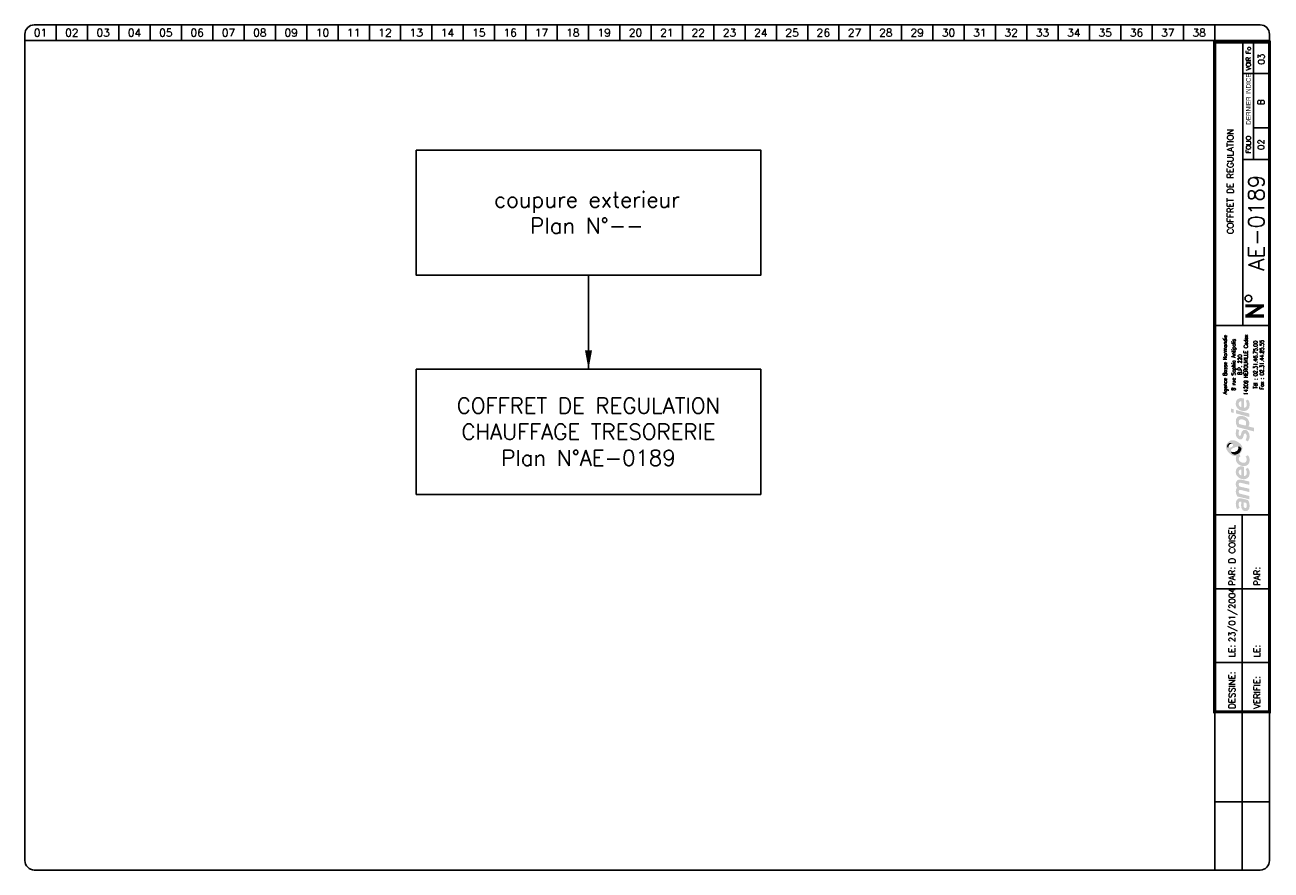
# Model space of a CAD drawing. Header units: millimetres. Extents: x 0 to 398, y 0 to 270.
import ezdxf
from ezdxf.enums import TextEntityAlignment as Align

# ---------------------------------------------------------------- set-up
doc = ezdxf.new("R2010")
doc.units = ezdxf.units.MM
doc.header["$LTSCALE"] = 20
doc.header["$MEASUREMENT"] = 0
for name, color, linetype in [('TEXTE', 3, 'Continuous'), ('TRAIFIN', 1, 'Continuous'), ('TRAIGROS', 2, 'Continuous'), ('TRAIMOY', 4, 'Continuous')]:
    doc.layers.add(name, color=color, linetype=linetype)
doc.styles.add('ROMANS8', font='ROMANS8.shx')
doc.styles.get("Standard").update_dxf_attribs({"font": 'simplex.shx'})
doc.styles.add('TXT', font='txt', dxfattribs={"width": 0.8})

# ---------------------------------------------------------------- blocks, each defined once
blk = doc.blocks.new('FDP-DIV-CHU')
at = {"layer": 'TEXTE', "color": 7, "const_width": 1}
for points in [[(392.75, 180.25), (386.75, 180.25)], [(387.25, 177), (392.25, 180.25)], [(392.75, 177), (386.75, 177)]]:
    blk.add_lwpolyline(points, dxfattribs=at)
at = {"layer": 'TEXTE', "color": 7}
blk.add_circle((387.76, 182.59), 1.08, dxfattribs=at)
at = {"layer": 'TRAIFIN', "color": 7}
for p, q in [((7, 270), (7, 265)), ((17, 270), (17, 265)), ((27, 270), (27, 265)), ((37, 270), (37, 265)), ((47, 270), (47, 265)), ((57, 270), (57, 265)), ((67, 270), (67, 265)), ((77, 270), (77, 265)), ((87, 270), (87, 265)), ((97, 270), (97, 265)), ((107, 270), (107, 265)), ((117, 270), (117, 265)), ((127, 270), (127, 265)), ((137, 270), (137, 265)), ((147, 270), (147, 265)), ((157, 270), (157, 265)), ((167, 270), (167, 265)), ((177, 270), (177, 265)), ((187, 270), (187, 265)), ((197, 270), (197, 265)), ((207, 270), (207, 265)), ((217, 270), (217, 265)), ((227, 270), (227, 265)), ((237, 270), (237, 265)), ((247, 270), (247, 265)), ((257, 270), (257, 265)), ((267, 270), (267, 265)), ((277, 270), (277, 265)), ((287, 270), (287, 265)), ((297, 270), (297, 265)), ((307, 270), (307, 265)), ((317, 270), (317, 265)), ((327, 270), (327, 265)), ((337, 270), (337, 265)), ((347, 270), (347, 265)), ((357, 270), (357, 265)), ((367, 270), (367, 265)), ((377, 270), (377, 265)), ((389.41, 227.04), (389.41, 264.5)), ((389.41, 237.09), (393.96, 237.09))]:
    blk.add_line(p, q, dxfattribs=at)
at = {"layer": 'TRAIGROS', "color": 7}
for p, q in [((-3, 267), (-3, 265)), ((0, 270), (391.5, 270)), ((394.5, 267), (394.5, 265)), ((394.5, 265), (-3, 265)), ((394.5, 265), (-3, 265)), ((-3, 265), (-3, 3)), ((386, 174), (386, 264.5)), ((394.5, 3), (394.5, 265)), ((386, 254.5), (394, 254.5)), ((386, 227.01), (394, 227.01)), ((377, 174), (394.5, 174)), ((377, 113.52), (394.51, 113.52)), ((377, -0.03), (377, 50.52)), ((0, 0), (391.5, 0))]:
    blk.add_line(p, q, dxfattribs=at)
at = {"layer": 'TRAIGROS', "color": 7, "const_width": 1}
blk.add_lwpolyline([(377, 264.5), (377, 50.52), (394.5, 50.52), (394.5, 264.5), (377, 264.5)], dxfattribs=at)
at = {"layer": 'TRAIGROS', "color": 7}
for centre, start, end in [((0, 267), 90, 180), ((391.5, 267), 0, 90), ((0, 3), 180, 270), ((391.5, 3), 270, 0)]:
    blk.add_arc(centre, 3, start, end, dxfattribs=at)
at = {"layer": 'TRAIMOY', "color": 7}
for p, q in [((385.75, -0.01), (385.75, 113.52)), ((377, 89.82), (394.51, 89.82)), ((377, 66.27), (394.51, 66.27)), ((377, 21.75), (394.51, 21.75))]:
    blk.add_line(p, q, dxfattribs=at)
at = {"layer": 'TEXTE', "color": 7}
for s, p in [('01', (2, 267.5)), ('02', (12, 267.5)), ('03', (22, 267.5)), ('04', (32, 267.5)), ('05', (42, 267.5)), ('06', (52, 267.5)), ('07', (62, 267.5)), ('08', (72, 267.5)), ('09', (82, 267.5)), ('10', (92, 267.5)), ('11', (102, 267.5)), ('12', (112, 267.5)), ('13', (122, 267.5)), ('14', (132, 267.5)), ('15', (142, 267.5)), ('16', (152, 267.5)), ('17', (162, 267.5)), ('18', (172, 267.5)), ('19', (182, 267.5)), ('20', (192, 267.5)), ('21', (202, 267.5)), ('22', (212, 267.5)), ('23', (222, 267.5)), ('24', (232, 267.5)), ('25', (242, 267.5)), ('26', (252, 267.5)), ('27', (262, 267.5)), ('28', (272, 267.5)), ('29', (282, 267.5)), ('30', (292, 267.5)), ('31', (302, 267.5)), ('32', (312, 267.5)), ('33', (322, 267.5)), ('34', (332, 267.5)), ('35', (342, 267.5)), ('36', (352, 267.5)), ('37', (362, 267.5)), ('38', (372, 267.5))]:
    blk.add_text(s, height=2.5, dxfattribs=at).set_placement(p, align=Align.MIDDLE)
at = {"layer": 'TEXTE', "color": 7, "width": 0.867769}
blk.add_text('VOIR Fo', height=1.5, rotation=90, dxfattribs=at).set_placement((388.5, 255.5), (388.5, 263), align=Align.FIT)
at = {"layer": 'TEXTE', "color": 7, "style": 'TXT', "width": 0.8}
blk.add_text('DERNIER INDICE', height=1.5, rotation=90, dxfattribs=at).set_placement((388.5, 238.12))
at = {"layer": 'TEXTE', "color": 7}
blk.add_text('FOLIO', height=1.5, rotation=90, dxfattribs=at).set_placement((388.5, 231.76), align=Align.CENTER)
for s, p in [('PAR:', (383.51, 90.82)), ('PAR:', (391.51, 90.82)), ('LE:', (383.51, 67.95)), ('LE:', (391.51, 67.95)), ('DESSINE:', (383.51, 51.52)), ('VERIFIE:', (391.51, 51.52))]:
    blk.add_text(s, height=2, rotation=90, dxfattribs=at).set_placement(p)
at = {"layer": 'TEXTE'}
for tag, p in [('FOLIO_SUIVANT', (392.9, 259.04)), ('INDICE', (392.79, 245.35)), ('FOLIO', (392.79, 231.76))]:
    blk.add_attdef(tag, text='', height=2, rotation=90, dxfattribs=at).set_placement(p, align=Align.CENTER)
blk.add_attdef('INTITULE_DU_PLAN', text='', height=2, rotation=90, dxfattribs=at).set_placement((382, 220), align=Align.MIDDLE)
at = {"layer": 'TEXTE', "color": 4}
blk.add_attdef('NUMERO', text='', height=5, rotation=90, dxfattribs=at).set_placement((392.79, 206.79), align=Align.CENTER)
at = {"layer": 'TEXTE'}
for tag, p in [('DESSINATEUR', (383.53, 97.95)), ('DATE', (383.51, 72.76))]:
    blk.add_attdef(tag, p, '', height=2, rotation=90, dxfattribs=at)
blk = doc.blocks.new('LOGO')
h = blk.add_hatch(color=187)
h.paths.add_polyline_path([(0.27, -25.15), (-0.26, -25.03), (-0.61, -25.01), (-0.96, -25.01), (-1.3, -25.15), (-1.56, -25.39), (-1.76, -25.66), (-1.92, -26.06), (-2.01, -26.61), (-2, -27.13), (-1.95, -27.54), (-1.82, -27.98), (-1.59, -28.49), (-0.78, -28.03), (-0.88, -27.84), (-0.99, -27.58), (-1.06, -27.27), (-1.09, -26.94), (-1.07, -26.65), (-1.03, -26.36), (-0.9, -26.15), (-0.74, -26.05), (-0.59, -26.04), (-0.23, -26.1), (-0.26, -26.47), (-0.29, -26.77), (-0.31, -27.1), (-0.31, -27.41), (-0.26, -27.77), (-0.19, -28.1), (-0.05, -28.44), (0.2, -28.78), (0.48, -28.98), (0.87, -29.11), (1.22, -29.1), (1.58, -29.04), (1.84, -28.87), (2.14, -28.53), (2.3, -28.16), (2.37, -27.71), (2.36, -27.1), (2.28, -26.51), (2.08, -25.89), (1.89, -25.54), (0.84, -25.3)])
h.paths.add_polyline_path([(0.54, -26.31), (1.32, -26.47), (1.41, -26.69), (1.48, -27.01), (1.49, -27.42), (1.48, -27.74), (1.4, -27.9), (1.29, -28.03), (1.14, -28.09), (0.96, -28.1), (0.81, -28.07), (0.69, -27.97), (0.6, -27.85), (0.54, -27.71), (0.5, -27.54), (0.49, -27.3), (0.49, -27.06), (0.5, -26.59)], flags=16)
h.paths.add_polyline_path([(-0.88, -23.47), (-0.97, -23.29), (-1.06, -23.08), (-1.08, -22.86), (-1.05, -22.63), (-0.97, -22.45), (-0.79, -22.36), (-0.5, -22.33), (2.29, -23.01), (2.29, -21.94), (-0.8, -21.24), (-0.96, -21.08), (-1.06, -20.77), (-1.1, -20.45), (-1, -20.2), (-0.87, -20.11), (-0.7, -20.03), (-0.48, -20.05), (2.29, -20.7), (2.29, -19.65), (-0.36, -19.01), (-0.65, -19), (-1.01, -19.01), (-1.3, -19.12), (-1.55, -19.28), (-1.77, -19.54), (-1.9, -19.8), (-1.98, -20), (-2.02, -20.38), (-2.01, -20.76), (-1.91, -21.13), (-1.79, -21.45), (-1.64, -21.71), (-1.75, -21.83), (-1.89, -22.08), (-1.98, -22.36), (-2.01, -22.66), (-2.01, -23), (-1.95, -23.36), (-1.85, -23.71), (-1.69, -24.08), (-1.5, -24.43), (2.29, -25.32), (2.29, -24.26)])
h.paths.add_polyline_path([(-0.19, -14.81), (-0.51, -14.81), (-0.91, -14.88), (-1.19, -15), (-1.42, -15.16), (-1.64, -15.38), (-1.83, -15.67), (-1.95, -15.97), (-2, -16.26), (-2.02, -16.52), (-2.01, -16.84), (-1.96, -17.15), (-1.84, -17.46), (-1.65, -17.81), (-1.41, -18.09), (-1.14, -18.33), (-0.89, -18.51), (-0.59, -18.68), (-0.17, -18.82), (0.24, -18.89), (0.59, -18.91), (0.98, -18.88), (1.37, -18.75), (1.77, -18.51), (2.17, -18.06), (2.33, -17.58), (2.38, -17.11), (2.38, -16.56), (2.33, -16.15), (2.2, -15.79), (2.03, -15.5), (1.82, -15.25), (1.14, -15.68), (1.3, -15.94), (1.42, -16.3), (1.49, -16.68), (1.49, -16.99), (1.43, -17.33), (1.23, -17.63), (0.99, -17.81), (0.79, -17.86), (0.6, -17.84), (0.6, -14.97), (0.23, -14.85)])
h.paths.add_polyline_path([(-0.26, -17.69), (-0.43, -17.64), (-0.58, -17.55), (-0.76, -17.39), (-0.9, -17.24), (-1.01, -17.02), (-1.06, -16.86), (-1.08, -16.63), (-1.06, -16.36), (-0.96, -16.16), (-0.83, -15.98), (-0.62, -15.87), (-0.44, -15.83), (-0.26, -15.83)], flags=16)
h.paths.add_polyline_path([(-0.09, -13.56), (-0.44, -13.4), (-0.74, -13.16), (-0.95, -12.9), (-1.04, -12.61), (-1.08, -12.36), (-1.02, -12.05), (-0.89, -11.83), (-0.73, -11.69), (-0.61, -11.61), (-0.5, -11.55), (-0.88, -10.89), (-1.08, -11.04), (-1.32, -11.18), (-1.51, -11.28), (-1.78, -11.38), (-1.87, -11.55), (-1.97, -11.89), (-2.01, -12.3), (-1.98, -12.76), (-1.82, -13.35), (-1.54, -13.76), (-1.25, -14.08), (-0.85, -14.34), (-0.48, -14.51), (-0.05, -14.65), (0.44, -14.71), (0.94, -14.69), (1.47, -14.5), (1.83, -14.25), (2.09, -13.94), (2.26, -13.6), (2.36, -13.21), (2.39, -12.82), (2.37, -12.43), (2.27, -11.98), (2.07, -11.58), (1.82, -11.23), (1.12, -11.67), (1.29, -11.95), (1.43, -12.27), (1.45, -12.61), (1.43, -12.96), (1.23, -13.36), (0.95, -13.57), (0.61, -13.63), (0.31, -13.63)])
h.paths.add_polyline_path([(1.25, -3.19), (0.94, -3.13), (0.59, -3.14), (0.32, -3.25), (0.1, -3.49), (-0.12, -3.81), (-0.25, -4.17), (-0.38, -4.62), (-0.46, -4.92), (-0.59, -5.03), (-0.74, -5.08), (-0.86, -5.03), (-0.96, -4.94), (-1.06, -4.74), (-1.12, -4.53), (-1.11, -4.23), (-1.07, -3.86), (-1.01, -3.51), (-0.93, -3.23), (-1.72, -2.85), (-1.84, -3.12), (-1.93, -3.4), (-1.97, -3.68), (-2, -3.98), (-2.02, -4.32), (-2, -4.65), (-1.94, -5.01), (-1.8, -5.31), (-1.64, -5.58), (-1.4, -5.84), (-1.11, -6.04), (-0.85, -6.17), (-0.56, -6.2), (-0.24, -6.15), (0.01, -5.99), (0.18, -5.81), (0.32, -5.51), (0.41, -5.18), (0.51, -4.86), (0.57, -4.63), (0.67, -4.45), (0.78, -4.33), (0.97, -4.29), (1.15, -4.35), (1.3, -4.55), (1.41, -4.85), (1.44, -5.24), (1.41, -5.62), (1.33, -5.91), (1.23, -6.15), (1.09, -6.39), (1.78, -6.81), (1.86, -6.74), (1.97, -6.61), (2.14, -6.32), (2.27, -6), (2.36, -5.62), (2.37, -5.24), (2.35, -4.86), (2.3, -4.52), (2.19, -4.21), (2.03, -3.92), (1.85, -3.65), (1.57, -3.35)])
h.paths.add_polyline_path([(1.14, 0.91), (0.82, 1.08), (0.5, 1.2), (0.1, 1.27), (-0.26, 1.3), (-0.73, 1.29), (-1.12, 1.19), (-1.38, 1.04), (-1.61, 0.8), (-1.77, 0.55), (-1.89, 0.33), (-1.98, 0.01), (-2.01, -0.32), (-1.99, -0.65), (-1.95, -1.02), (-1.88, -1.34), (-1.76, -1.63), (-1.63, -1.96), (-1.52, -2.24), (3.84, -3.66), (3.84, -2.51), (1.96, -2.01), (2.11, -1.85), (2.24, -1.56), (2.27, -1.32), (2.29, -1.04), (2.27, -0.75), (2.21, -0.44), (2.07, -0.1), (1.9, 0.2), (1.71, 0.44), (1.43, 0.71)])
h.paths.add_polyline_path([(0.98, -1.77), (-0.92, -1.28), (-0.98, -1.1), (-1.05, -0.84), (-1.07, -0.56), (-1.04, -0.29), (-0.94, -0.06), (-0.77, 0.11), (-0.53, 0.2), (-0.24, 0.22), (0.04, 0.2), (0.35, 0.13), (0.58, 0.05), (0.81, -0.07), (1.02, -0.24), (1.19, -0.46), (1.27, -0.68), (1.28, -0.93), (1.28, -1.16), (1.24, -1.43), (1.15, -1.61)], flags=16)
h.paths.add_polyline_path([(-1.97, 3.22), (-1.97, 2.11), (2.35, 0.95), (2.35, 2.06)])
h.paths.add_polyline_path([(-3.55, 3.65), (-3.55, 2.48), (-2.65, 2.25), (-2.65, 3.43)])
h.paths.add_polyline_path([(-0.19, 6.99), (-0.51, 6.99), (-0.91, 6.92), (-1.19, 6.81), (-1.42, 6.64), (-1.64, 6.43), (-1.83, 6.14), (-1.95, 5.83), (-2, 5.54), (-2.02, 5.28), (-2.01, 4.96), (-1.96, 4.66), (-1.84, 4.34), (-1.65, 4), (-1.41, 3.71), (-1.14, 3.48), (-0.89, 3.29), (-0.59, 3.12), (-0.17, 2.98), (0.24, 2.92), (0.59, 2.89), (0.98, 2.93), (1.37, 3.06), (1.77, 3.29), (2.17, 3.75), (2.33, 4.22), (2.38, 4.7), (2.38, 5.24), (2.33, 5.65), (2.2, 6.02), (2.03, 6.3), (1.82, 6.56), (1.14, 6.13), (1.3, 5.87), (1.42, 5.5), (1.49, 5.12), (1.49, 4.82), (1.43, 4.47), (1.23, 4.17), (0.99, 4), (0.79, 3.94), (0.6, 3.96), (0.6, 6.83), (0.23, 6.96)])
h.paths.add_polyline_path([(-0.26, 4.11), (-0.43, 4.16), (-0.58, 4.26), (-0.76, 4.42), (-0.9, 4.56), (-1.01, 4.78), (-1.06, 4.95), (-1.08, 5.17), (-1.06, 5.44), (-0.96, 5.64), (-0.83, 5.82), (-0.62, 5.93), (-0.44, 5.97), (-0.26, 5.97)], flags=16)
h = blk.add_hatch(color=135)
h.paths.add_polyline_path([(-2.62, -6.48), (-2.99, -6.44), (-3.33, -6.46), (-3.66, -6.54), (-3.9, -6.66), (-4.19, -6.88), (-4.48, -7.12), (-4.72, -7.4), (-4.9, -7.71), (-5.08, -8.08), (-5.15, -8.51), (-5.14, -8.84), (-5.03, -9.22), (-4.88, -9.56), (-4.68, -9.88), (-4.46, -10.22), (-4.19, -10.51), (-3.87, -10.81), (-3.57, -11.02), (-3.23, -11.21), (-2.91, -11.36), (-2.54, -11.44), (-2.16, -11.45), (-1.78, -11.38), (-1.51, -11.28), (-1.32, -11.18), (-1.08, -11.04), (-0.88, -10.89), (-0.73, -10.77), (-0.54, -10.54), (-0.29, -10.22), (-0.06, -9.77), (0.06, -9.2), (0.05, -8.64), (-0.11, -8.22), (-0.36, -7.85), (-0.69, -7.52), (-1.07, -7.21), (-1.43, -6.95), (-1.9, -6.73), (-2.27, -6.57)])
h.paths.add_polyline_path([(-2.94, -7.94), (-2.93, -8.06), (-2.93, -8.18), (-2.98, -8.34), (-3.08, -8.43), (-3.22, -8.54), (-3.43, -8.66), (-3.65, -8.75), (-3.89, -8.84), (-4.16, -8.87), (-4.34, -8.85), (-4.5, -8.82), (-4.67, -8.73), (-4.76, -8.58), (-4.8, -8.43), (-4.79, -8.24), (-4.75, -8.06), (-4.69, -7.92), (-4.59, -7.78), (-4.48, -7.64), (-4.34, -7.51), (-4.19, -7.41), (-4, -7.31), (-3.79, -7.28), (-3.58, -7.31), (-3.42, -7.38), (-3.25, -7.49), (-3.12, -7.62), (-3.02, -7.79)], flags=16)
h.paths.add_polyline_path([(-1.84, -8.57), (-1.32, -8.49), (-1.12, -8.49), (-0.87, -8.49), (-0.65, -8.57), (-0.45, -8.72), (-0.32, -8.9), (-0.26, -9.1), (-0.28, -9.35), (-0.35, -9.63), (-0.51, -9.97), (-0.73, -10.32), (-1.02, -10.58), (-1.39, -10.82), (-1.78, -10.98), (-2.23, -11.04), (-2.55, -11.01), (-2.82, -10.95), (-3.16, -10.77), (-3.4, -10.52), (-3.53, -10.28), (-3.6, -10.02), (-3.6, -9.73), (-3.5, -9.48), (-3.31, -9.23), (-3, -9.04), (-2.68, -8.88), (-2.26, -8.71)], flags=16)
h = blk.add_hatch(color=253)
h.paths.add_polyline_path([(-4, -7.31), (-4.19, -7.41), (-4.34, -7.51), (-4.48, -7.64), (-4.59, -7.78), (-4.69, -7.92), (-4.75, -8.06), (-4.79, -8.24), (-4.8, -8.43), (-4.76, -8.58), (-4.67, -8.73), (-4.5, -8.82), (-4.34, -8.85), (-4.36, -8.64), (-4.33, -8.43), (-4.27, -8.21), (-4.19, -8.05), (-4.09, -7.91), (-3.95, -7.79), (-3.82, -7.69), (-3.65, -7.62), (-3.47, -7.58), (-3.28, -7.58), (-3.12, -7.62), (-3.25, -7.49), (-3.42, -7.38), (-3.58, -7.31), (-3.79, -7.28)])
h.paths.add_polyline_path([(-0.87, -8.49), (-1.12, -8.49), (-1.32, -8.49), (-1.27, -8.65), (-1.22, -8.89), (-1.24, -9.17), (-1.31, -9.4), (-1.45, -9.63), (-1.67, -9.84), (-1.91, -10), (-2.2, -10.15), (-2.48, -10.22), (-2.71, -10.25), (-2.97, -10.24), (-3.22, -10.21), (-3.44, -10.12), (-3.6, -10.02), (-3.53, -10.28), (-3.4, -10.52), (-3.16, -10.77), (-2.82, -10.95), (-2.55, -11.01), (-2.23, -11.04), (-1.78, -10.98), (-1.39, -10.82), (-1.02, -10.58), (-0.73, -10.32), (-0.51, -9.97), (-0.35, -9.63), (-0.28, -9.35), (-0.26, -9.1), (-0.32, -8.9), (-0.45, -8.72), (-0.65, -8.57)])
at = {"color": 7, "style": 'ROMANS8', "width": 0.8}
for s, height, p in [('Agence Basse Normandie', 1.2384, (-4.85, 17.68)), ('8 rue Sophia Antipolis', 1.2384, (-2.12, 17.68)), ('14209 HEROUVILLE Cedex', 1.2384, (1.84, 17.68)), ('B.P. 220', 1.238, (-0.08, 17.68)), ('Tél : 02.31.46.75.00', 1.2384, (4.88, 17.68)), ('Fax : 02.31.44.85.55', 1.2384, (6.91, 17.68))]:
    blk.add_text(s, height=height, rotation=90, dxfattribs=at).set_placement(p, align=Align.CENTER)
blk = doc.blocks.new('UX008')
blk.add_lwpolyline([(4, 0, 0, 1.5, 0), (0, 0, 1.5, 1.5, 0)], format="xyseb")

msp = doc.modelspace()

# ---------------------------------------------------------------- linework, layer by layer
at = {"layer": 'TRAIFIN'}
msp.add_line((180, 190), (180, 160), dxfattribs=at)
at = {"layer": 'TRAIMOY'}
for points in [[(125, 230), (235, 230), (235, 190), (125, 190)], [(125, 160), (235, 160), (235, 120), (125, 120)]]:
    msp.add_lwpolyline(points, close=True, dxfattribs=at)

# ---------------------------------------------------------------- block references
msp.add_blockref('LOGO', (388.75, 143.76))
at = {"layer": 'TEXTE'}
msp.add_blockref('FDP-DIV-CHU', (3, 0), dxfattribs=at).add_auto_attribs({'DATE': '23/01/2004', 'DESSINATEUR': 'D COISEL', 'NUMERO': 'AE-0189', 'INTITULE_DU_PLAN': 'COFFRET DE REGULATION', 'FOLIO': '02', 'FOLIO_SUIVANT': '03', 'INDICE': 'B'})
at = {"layer": 'TRAIFIN', "xscale": 1.5, "yscale": 1.5, "zscale": 1.5, "rotation": 270}
msp.add_blockref('UX008', (180, 166), dxfattribs=at)

# ---------------------------------------------------------------- texts
at = {"layer": 'TEXTE', "char_height": 5, "attachment_point": 5}
for s, insert in [('coupure exterieur \\PPlan N°--', (179.5, 210)), ('COFFRET DE REGULATION\\PCHAUFFAGE TRESORERIE\\PPlan N°AE-0189', (180, 140))]:
    msp.add_mtext(s, dxfattribs=dict(at, insert=insert))

doc.saveas('drawing.dxf')
